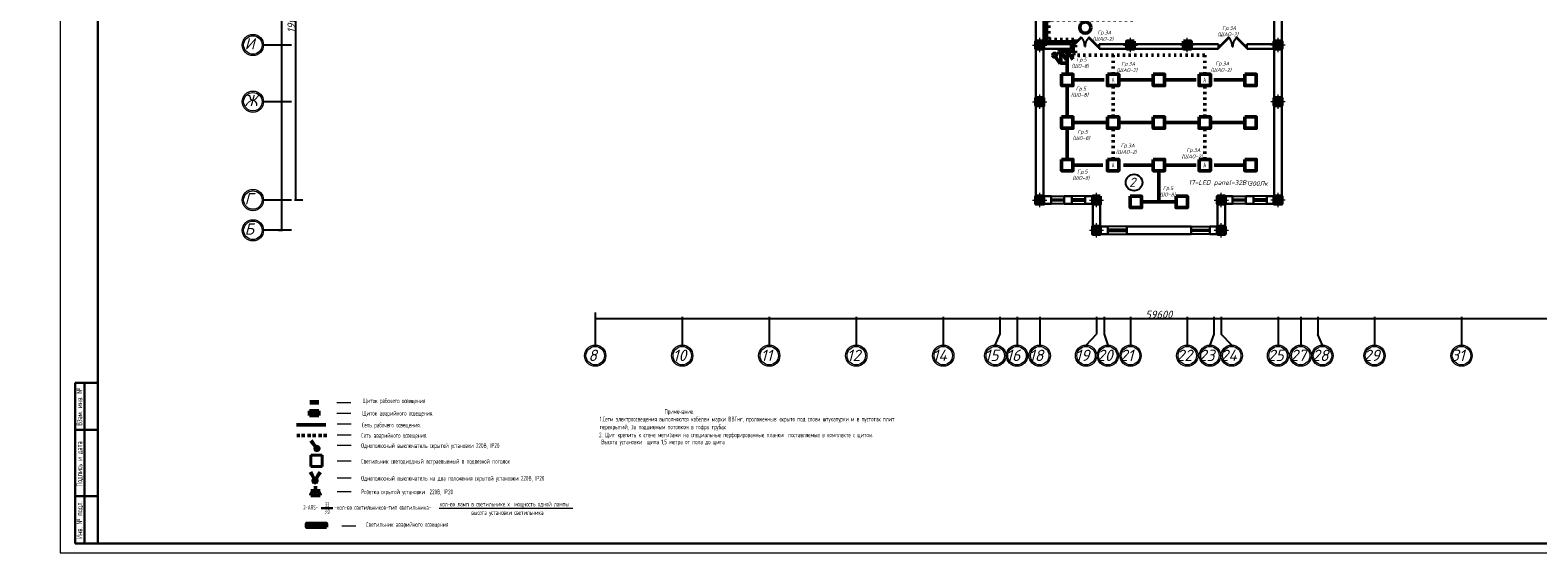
# Model space of a CAD drawing. Header units: millimetres. Extents: x 473009 to 2502882, y 456217 to 1153743.
# Tile 79 of 124: x 1800405 to 1880113, y 456592 to 484237. Entities that reach past the tile are written whole.
import ezdxf

# ---------------------------------------------------------------- set-up
doc = ezdxf.new("R2010")
doc.units = ezdxf.units.MM
doc.linetypes.add('ACAD_ISO03W100', pattern=[30, 12, -18])
doc.linetypes.add('DASHED2', pattern=[0.375, 0.25, -0.125])
doc.layers.add('kolonn', color=7, linetype='Continuous')
doc.layers.add('os', color=3, linetype='Continuous')
for name, color, linetype, lineweight in [('STR. Колонна', 1, 'Continuous', 30), ('STR. Таблицы(Tables).0', 7, 'Continuous', 20), ('STR. Штамп.0', 7, 'Continuous', 20), ('Эл.освещ.', 7, 'Continuous', 50), ('Электрика', 1, 'Continuous', 50), ('ЭЛЕКТРООСВЕЩЕНИЕ', 7, 'Continuous', 50), ('ЭМ', 240, 'Continuous', 20), ('ЭО', 2, 'Continuous', 40)]:
    doc.layers.add(name, color=color, linetype=linetype, lineweight=lineweight)
doc.styles.add('SPDS', font='spds.shx', dxfattribs={"width": 0.8, "height": 250})
doc.styles.add('SPDS1', font='spds.shx', dxfattribs={"width": 0.8})
doc.styles.get("Standard").update_dxf_attribs({"font": 'isocpeui.ttf'})
doc.styles.add('ГОСТ 300', font='isocpeui.ttf', dxfattribs={"height": 250})
doc.dimstyles.new('ISO-25', dxfattribs={"dimtxt": 400, "dimasz": 100, "dimexe": 50, "dimexo": 50, "dimgap": 20, "dimtad": 1, "dimdec": 0, "dimtxsty": 'Standard', "dimblk": 'ARCHTICK', "dimcen": 20, "dimclrd": 1, "dimclre": 1, "dimadec": 0, "dimazin": 0, "dimtfac": 1, "dimtdec": 0, "dimtmove": 0, "dimatfit": 3, "dimldrblk": 'ARCHTICK', "dimfxl": 1, "dimarcsym": 0})

# ---------------------------------------------------------------- blocks, each defined once
blk = doc.blocks.new('jfgjhsdf')
blk.add_hatch(color=1).paths.add_polyline_path([(-593, 731), (-637, 687), (0, 50), (44, 94)])
at = {"color": 1}
for p, q in [((0, 1000), (0, 950)), ((0, 50), (0, 0))]:
    blk.add_line(p, q, dxfattribs=at)
blk.add_lwpolyline([(0, 50), (-637, 687), (-593, 731), (44, 94), (0, 50)], dxfattribs=at)
blk.add_arc((-33, 130), 821, 87.66201, 132.91472, dxfattribs=at)
blk = doc.blocks.new('ghsdd')
at = {"ltscale": 50}
h = blk.add_hatch(color=256, dxfattribs=at)
h.paths.add_polyline_path([(0, 200), (-200, 200), (-200, 0), (0, 0)])
h.paths.add_polyline_path([(200, 0), (200, 200), (0, 200), (0, 0)])
h.paths.add_polyline_path([(0, 0), (-200, 0), (-200, -200), (0, -200)])
h.paths.add_polyline_path([(0, 0), (0, -200), (200, -200), (200, 0)])
at = {"lineweight": 0}
for p, q in [((0, -374), (0, 374)), ((-374, 0), (374, 0))]:
    blk.add_line(p, q, dxfattribs=at)
at = {"lineweight": 50, "ltscale": 50}
blk.add_lwpolyline([(200, 200), (200, -200), (-200, -200), (-200, 200), (200, 200)], dxfattribs=at)
blk = doc.blocks.new('_ArchTick')
at = {"color": 0, "linetype": 'ByBlock', "const_width": 0.15}
blk.add_lwpolyline([(-0.5, -0.5), (0.5, 0.5)], dxfattribs=at)
blk = doc.blocks.new('*D56')
at = {"color": 1, "lineweight": -2, "transparency": 16777216}
for p, q in [((1830278, 469297), (1830278, 468930)), ((1830278, 468980), (1889878, 468980)), ((1889878, 469297), (1889878, 468930))]:
    blk.add_line(p, q, dxfattribs=at)
at = {"layer": 'Defpoints', "color": 0, "lineweight": 50, "transparency": 16777216}
for p in [(1830278, 469347), (1889878, 469347), (1889878, 468980)]:
    blk.add_point(p, dxfattribs=at)
at = {"color": 1, "lineweight": -2, "transparency": 16777216, "xscale": 100, "yscale": 100, "zscale": 100, "rotation": 180}
blk.add_blockref('_ArchTick', (1830278, 468980), dxfattribs=at)
at = {"color": 1, "lineweight": -2, "transparency": 16777216, "xscale": 100, "yscale": 100, "zscale": 100}
blk.add_blockref('_ArchTick', (1889878, 468980), dxfattribs=at)
at = {"color": 0, "transparency": 16777216, "insert": (1860078, 469200), "char_height": 400, "attachment_point": 5}
blk.add_mtext('59600', dxfattribs=at)
blk = doc.blocks.new('*D59')
at = {"color": 1, "lineweight": -2, "transparency": 16777216}
for p, q in [((1814840, 494251), (1814377, 494251)), ((1814427, 494251), (1814427, 475251)), ((1814816, 475251), (1814377, 475251))]:
    blk.add_line(p, q, dxfattribs=at)
at = {"layer": 'Defpoints', "color": 0, "lineweight": 50, "transparency": 16777216}
for p in [(1814890, 494251), (1814427, 475251), (1814866, 475251)]:
    blk.add_point(p, dxfattribs=at)
at = {"color": 1, "lineweight": -2, "transparency": 16777216, "xscale": 100, "yscale": 100, "zscale": 100}
for p, rotation in [((1814427, 494251), 90), ((1814427, 475251), 270)]:
    blk.add_blockref('_ArchTick', p, dxfattribs=dict(at, rotation=rotation))
at = {"color": 0, "transparency": 16777216, "insert": (1814207, 484751), "char_height": 400, "attachment_point": 5, "rotation": 90}
blk.add_mtext('19000', dxfattribs=at)
blk = doc.blocks.new('*D60')
at = {"color": 1, "lineweight": -2, "transparency": 16777216}
for p, q in [((1813535, 527966), (1813753, 527966)), ((1813703, 473651), (1813703, 527966)), ((1813535, 473651), (1813753, 473651))]:
    blk.add_line(p, q, dxfattribs=at)
at = {"layer": 'Defpoints', "color": 0, "lineweight": 50, "transparency": 16777216}
for p in [(1813485, 527966), (1813703, 527966), (1813485, 473651)]:
    blk.add_point(p, dxfattribs=at)
at = {"color": 1, "lineweight": -2, "transparency": 16777216, "xscale": 100, "yscale": 100, "zscale": 100}
for p, rotation in [((1813703, 527966), 90), ((1813703, 473651), 270)]:
    blk.add_blockref('_ArchTick', p, dxfattribs=dict(at, rotation=rotation))
at = {"color": 0, "transparency": 16777216, "insert": (1813483, 500808), "char_height": 400, "attachment_point": 5, "rotation": 90}
blk.add_mtext('54315', dxfattribs=at)
blk = doc.blocks.new('*U5')
at = {"layer": 'ЭМ', "color": 1, "lineweight": 50}
for p, q in [((-304, 334), (-131, 434)), ((-47, 88), (-218, 384))]:
    blk.add_line(p, q, dxfattribs=at)
blk.add_circle((0, 0), 100, dxfattribs=at)
blk = doc.blocks.new('*U6')
at = {"layer": 'ЭМ', "color": 1, "lineweight": 50}
for p, q in [((-304, 334), (-131, 434)), ((-47, 88), (-218, 384)), ((47, 88), (218, 384)), ((304, 334), (131, 434))]:
    blk.add_line(p, q, dxfattribs=at)
blk.add_circle((0, 0), 100, dxfattribs=at)
blk = doc.blocks.new('розетка')
at = {"layer": 'Электрика', "ltscale": 20}
for p, q in [((0, 250), (0, -250)), ((0, 0), (500, 0)), ((250, 250), (250, -250))]:
    blk.add_line(p, q, dxfattribs=at)
blk.add_arc((0, 0), 250, 270, 90, dxfattribs=at)
blk = doc.blocks.new('макс')
at = {"layer": 'ЭО'}
for p, q in [((144945, -289583), (145545, -289583)), ((144945, -290183), (144945, -289583)), ((145545, -289583), (145545, -290183)), ((145545, -290183), (144945, -290183))]:
    blk.add_line(p, q, dxfattribs=at)
blk = doc.blocks.new('1231234431252433')
at = {"layer": 'ЭМ', "color": 0, "lineweight": 30, "ltscale": 0.5}
for p, q in [((289242, 196022), (288042, 196022)), ((288042, 187522), (288042, 196022)), ((288542, 187522), (288542, 196022)), ((289242, 193522), (288042, 193522)), ((289242, 190022), (288042, 190022)), ((289242, 187522), (288042, 187522))]:
    blk.add_line(p, q, dxfattribs=at)
at = {"layer": 'ЭМ', "color": 0, "lineweight": 20, "ltscale": 0.5}
blk.add_lwpolyline([(287242, 187022), (413342, 187022), (413342, 269622), (287242, 269622)], close=True, dxfattribs=at)
at = {"layer": 'ЭМ', "color": 0, "lineweight": 30, "ltscale": 0.5}
blk.add_lwpolyline([(289242, 187522), (412842, 187522), (412842, 269122), (289242, 269122)], close=True, dxfattribs=at)
at = {"layer": 'ЭМ', "color": 0, "lineweight": 25, "ltscale": 100, "char_height": 300, "attachment_point": 2, "rotation": 90, "style": 'SPDS'}
for s, insert, width in [('Взам. инв. №', (288114, 194750), 3195.67), ('Подпись и дата', (288117, 191724), 4339.48), ('Инв. № подл.', (288117, 188754), 4141.5)]:
    blk.add_mtext(s, dxfattribs=dict(at, insert=insert, width=width))

msp = doc.modelspace()

# ---------------------------------------------------------------- hatches: boundary and pattern name
at = {"layer": 'Электрика', "ltscale": 20}
h = msp.add_hatch(color=256, dxfattribs=at)
h.dxf.hatch_style = 1
h.paths.add_polyline_path([(1815675.1, 464422.3), (1815675.1, 464672.3), (1815175.1, 464672.3), (1815175.1, 464422.3)])

# ---------------------------------------------------------------- linework, layer by layer
at = {"lineweight": 30}
for p, q in [((1853578.4, 475050.9), (1853578.4, 484900.9)), ((1853978.4, 483500.9), (1853978.4, 484900.9)), ((1866178.4, 483500.9), (1866178.4, 484900.9)), ((1866578.4, 475050.9), (1866578.4, 484900.9)), ((1853978.4, 483500.9), (1855428.4, 483500.9)), ((1853978.4, 475450.9), (1853978.4, 483250.9)), ((1853978.4, 483250.9), (1855428.4, 483250.9)), ((1855428.4, 483250.9), (1855428.4, 483500.9)), ((1856928.4, 483250.9), (1856928.4, 483500.9)), ((1856928.4, 483500.9), (1858378.4, 483500.9)), ((1856928.4, 483250.9), (1863228.4, 483250.9)), ((1858378.4, 483650.9), (1858778.4, 483650.9)), ((1858378.4, 483650.9), (1858378.4, 483500.9)), ((1858778.4, 483650.9), (1858778.4, 483500.9)), ((1858778.4, 483500.9), (1861378.4, 483500.9)), ((1861378.4, 483650.9), (1861778.4, 483650.9)), ((1861378.4, 483650.9), (1861378.4, 483500.9)), ((1861778.4, 483650.9), (1861778.4, 483500.9)), ((1861778.4, 483500.9), (1863228.4, 483500.9)), ((1863228.4, 483250.9), (1863228.4, 483500.9)), ((1864728.4, 483250.9), (1864728.4, 483500.9)), ((1864728.4, 483500.9), (1866178.4, 483500.9)), ((1864728.4, 483250.9), (1866178.4, 483250.9)), ((1866178.4, 475450.9), (1866178.4, 483250.9)), ((1853978.4, 475450.9), (1854378.4, 475450.9)), ((1854378.4, 475450.9), (1854378.4, 475050.9)), ((1855078.4, 475450.9), (1855078.4, 475050.9)), ((1855078.4, 475450.9), (1855478.4, 475450.9)), ((1855478.4, 475450.9), (1855478.4, 475050.9)), ((1856178.4, 475450.9), (1856178.4, 475050.9)), ((1856178.4, 475450.9), (1856978.4, 475450.9)), ((1856978.4, 475450.9), (1856978.4, 473850.9)), ((1863178.4, 475450.9), (1863178.4, 473850.9)), ((1863978.4, 475450.9), (1863178.4, 475450.9)), ((1863978.4, 475450.9), (1863978.4, 475050.9)), ((1865078.4, 475450.9), (1864678.4, 475450.9)), ((1864678.4, 475450.9), (1864678.4, 475050.9)), ((1865078.4, 475450.9), (1865078.4, 475050.9)), ((1865778.4, 475450.9), (1865778.4, 475050.9)), ((1866178.4, 475450.9), (1865778.4, 475450.9)), ((1853578.4, 475050.9), (1854378.4, 475050.9)), ((1855078.4, 475050.9), (1855478.4, 475050.9)), ((1856178.4, 475050.9), (1856578.4, 475050.9)), ((1856578.4, 475050.9), (1856578.4, 473450.9)), ((1863578.4, 475050.9), (1863578.4, 473450.9)), ((1863978.4, 475050.9), (1863578.4, 475050.9)), ((1865078.4, 475050.9), (1864678.4, 475050.9)), ((1866578.4, 475050.9), (1865778.4, 475050.9)), ((1856978.4, 473850.9), (1857378.4, 473850.9)), ((1857378.4, 473850.9), (1857378.4, 473450.9)), ((1858378.4, 473850.9), (1858378.4, 473450.9)), ((1858378.4, 473850.9), (1861778.4, 473850.9)), ((1861778.4, 473850.9), (1861778.4, 473450.9)), ((1862778.4, 473850.9), (1862778.4, 473450.9)), ((1862778.4, 473850.9), (1863178.4, 473850.9)), ((1856578.4, 473450.9), (1857378.4, 473450.9)), ((1858378.4, 473450.9), (1861778.4, 473450.9)), ((1862778.4, 473450.9), (1863578.4, 473450.9))]:
    msp.add_line(p, q, dxfattribs=at)
at = {"color": 1}
for p, q in [((1854378.4, 475450.9), (1855078.4, 475450.9)), ((1854378.4, 475290.9), (1855078.4, 475290.9)), ((1855078.4, 475210.9), (1854378.4, 475210.9)), ((1856178.4, 475450.9), (1855478.4, 475450.9)), ((1856178.4, 475290.9), (1855478.4, 475290.9)), ((1855478.4, 475210.9), (1856178.4, 475210.9)), ((1863978.4, 475450.9), (1864678.4, 475450.9)), ((1863978.4, 475290.9), (1864678.4, 475290.9)), ((1864678.4, 475210.9), (1863978.4, 475210.9)), ((1865778.4, 475450.9), (1865078.4, 475450.9)), ((1865778.4, 475290.9), (1865078.4, 475290.9)), ((1865078.4, 475210.9), (1865778.4, 475210.9)), ((1855078.4, 475050.9), (1854378.4, 475050.9)), ((1855478.4, 475050.9), (1856178.4, 475050.9)), ((1864678.4, 475050.9), (1863978.4, 475050.9)), ((1865078.4, 475050.9), (1865778.4, 475050.9)), ((1858378.4, 473850.9), (1857378.4, 473850.9)), ((1858378.4, 473690.9), (1857378.4, 473690.9)), ((1857378.4, 473610.9), (1858378.4, 473610.9)), ((1861778.4, 473850.9), (1862778.4, 473850.9)), ((1861778.4, 473690.9), (1862778.4, 473690.9)), ((1862778.4, 473610.9), (1861778.4, 473610.9)), ((1857378.4, 473450.9), (1858378.4, 473450.9)), ((1862778.4, 473450.9), (1861778.4, 473450.9))]:
    msp.add_line(p, q, dxfattribs=at)
at = {"color": 3, "linetype": 'ACAD_ISO03W100', "lineweight": 50, "ltscale": 10}
for points in [[(1860203.4, 496118.7), (1860203.4, 497344.4), (1859028.4, 497344.4), (1859028.4, 487792.5), (1858703.4, 487792.5), (1858703.4, 484778.3), (1854257.2, 484778.3), (1854257.2, 483750.9), (1855678.4, 483750.9), (1855678.4, 483000.9), (1854692.1, 483000.9)], [(1854644.2, 482968), (1854692.1, 483000.9)], [(1862500.3, 481900.9), (1862500.3, 482911.2), (1854661.9, 482911.2)], [(1857656.4, 481900.9), (1857656.4, 482911.2)], [(1857656.4, 479650.9), (1857656.4, 481300.9)], [(1862500.3, 479650.9), (1862500.3, 481300.9)], [(1857656.4, 477400.9), (1857656.4, 479050.9)], [(1862500.3, 477400.9), (1862500.3, 479050.9)]]:
    msp.add_lwpolyline(points, dxfattribs=at)
at = {"color": 1, "lineweight": 50}
for points in [[(1858903.4, 492875.9), (1858903.4, 487917.5), (1858578.4, 487917.5), (1858578.4, 484903.3), (1854132.2, 484903.3), (1854132.2, 483625.9), (1855553.4, 483625.9), (1855553.4, 483125.9), (1855334.4, 483125.9)], [(1854992.6, 483125.9), (1855134.4, 483125.9)], [(1854892.6, 483025.9), (1854892.6, 482495.1), (1855234.4, 482495.1)], [(1855234.4, 483025.9), (1855234.4, 481900.9)], [(1854934.4, 481900.9), (1854934.4, 481300.9), (1855534.4, 481300.9), (1855534.4, 481900.9), (1854934.4, 481900.9)], [(1855534.4, 481600.9), (1857183.8, 481600.9)], [(1857356.4, 481900.9), (1857356.4, 481300.9), (1857956.4, 481300.9), (1857956.4, 481900.9), (1857356.4, 481900.9)], [(1858052.4, 481600.9), (1859778.4, 481600.9)], [(1859778.4, 481900.9), (1859778.4, 481300.9), (1860378.4, 481300.9), (1860378.4, 481900.9), (1859778.4, 481900.9)], [(1860378.4, 481600.9), (1862048.8, 481600.9)], [(1862200.3, 481900.9), (1862200.3, 481300.9), (1862800.3, 481300.9), (1862800.3, 481900.9), (1862200.3, 481900.9)], [(1862979.8, 481600.9), (1864622.3, 481600.9)], [(1864622.3, 481900.9), (1864622.3, 481300.9), (1865222.3, 481300.9), (1865222.3, 481900.9), (1864622.3, 481900.9)], [(1855234.4, 479650.9), (1855234.4, 481300.9)], [(1854934.4, 479650.9), (1854934.4, 479050.9), (1855534.4, 479050.9), (1855534.4, 479650.9), (1854934.4, 479650.9)], [(1855234.4, 477400.9), (1855234.4, 479050.9)], [(1857356.4, 479350.9), (1855534.4, 479350.9)], [(1857356.4, 479650.9), (1857356.4, 479050.9), (1857956.4, 479050.9), (1857956.4, 479650.9), (1857356.4, 479650.9)], [(1859778.4, 479350.9), (1857956.4, 479350.9)], [(1859778.4, 479650.9), (1859778.4, 479050.9), (1860378.4, 479050.9), (1860378.4, 479650.9), (1859778.4, 479650.9)], [(1862200.3, 479350.9), (1860378.4, 479350.9)], [(1862200.3, 479650.9), (1862200.3, 479050.9), (1862800.3, 479050.9), (1862800.3, 479650.9), (1862200.3, 479650.9)], [(1864622.3, 479350.9), (1862800.3, 479350.9)], [(1864622.3, 479650.9), (1864622.3, 479050.9), (1865222.3, 479050.9), (1865222.3, 479650.9), (1864622.3, 479650.9)], [(1854934.4, 477400.9), (1854934.4, 476800.9), (1855534.4, 476800.9), (1855534.4, 477400.9), (1854934.4, 477400.9)], [(1857111.9, 477100.9), (1855534.4, 477100.9)], [(1857356.4, 477400.9), (1857356.4, 476800.9), (1857956.4, 476800.9), (1857956.4, 477400.9), (1857356.4, 477400.9)], [(1859778.4, 477100.9), (1858213, 477100.9)], [(1859778.4, 477400.9), (1859778.4, 476800.9), (1860378.4, 476800.9), (1860378.4, 477400.9), (1859778.4, 477400.9)], [(1860078.4, 475150.9), (1860078.4, 476800.9)], [(1862057.8, 477100.9), (1860378.4, 477100.9)], [(1862200.3, 477400.9), (1862200.3, 476800.9), (1862800.3, 476800.9), (1862800.3, 477400.9), (1862200.3, 477400.9)], [(1864622.3, 477100.9), (1862999.7, 477100.9)], [(1864622.3, 477400.9), (1864622.3, 476800.9), (1865222.3, 476800.9), (1865222.3, 477400.9), (1864622.3, 477400.9)], [(1858567.4, 475450.9), (1858567.4, 474850.9), (1859167.4, 474850.9), (1859167.4, 475450.9), (1858567.4, 475450.9)], [(1860989.3, 475150.9), (1859167.4, 475150.9)], [(1860989.3, 475450.9), (1860989.3, 474850.9), (1861589.3, 474850.9), (1861589.3, 475450.9), (1860989.3, 475450.9)]]:
    msp.add_lwpolyline(points, dxfattribs=at)
msp.add_circle((1856188.7, 484370.4), 298, dxfattribs=at)
at = {"color": 1}
msp.add_circle((1858766.8, 476176.7), 437, dxfattribs=at)
at = {"layer": 'os', "color": 0}
for p, q in [((1814228.4, 483450.9), (1812742.5, 483450.9)), ((1814228.4, 480450.9), (1812742.5, 480450.9)), ((1814228.4, 475250.9), (1812742.5, 475250.9)), ((1814228.4, 473650.9), (1812742.5, 473650.9)), ((1830278.4, 469083.5), (1830278.4, 467583.5)), ((1834878.4, 469083.5), (1834878.4, 467583.5)), ((1839478.4, 469083.5), (1839478.4, 467583.5)), ((1844078.4, 469083.5), (1844078.4, 467583.5)), ((1848678.4, 469083.5), (1848678.4, 467583.5)), ((1851678.4, 469083.5), (1851678.4, 468143.5)), ((1852578.4, 469083.5), (1852578.4, 467583.5)), ((1853778.4, 469083.5), (1853778.4, 467583.5)), ((1856778.4, 469083.5), (1856778.4, 468164.9)), ((1857178.4, 469083.5), (1857178.4, 468164.9)), ((1858578.4, 469083.5), (1858578.4, 467583.5)), ((1861578.4, 469083.5), (1861578.4, 467583.5)), ((1862978.4, 469083.5), (1862978.4, 468164.9)), ((1863378.4, 469083.5), (1863378.4, 468164.9)), ((1866378.4, 469083.5), (1866378.4, 467583.5)), ((1867578.4, 469083.5), (1867578.4, 467583.5)), ((1868478.4, 469083.5), (1868478.4, 468143.5)), ((1871478.4, 469083.5), (1871478.4, 467583.5)), ((1876078.4, 469083.5), (1876078.4, 467583.5)), ((1851428.4, 467583.5), (1851678.4, 468143.5)), ((1868728.4, 467583.5), (1868478.4, 468143.5))]:
    msp.add_line(p, q, dxfattribs=at)
for points in [[(1856228.4, 467583.5), (1856778.4, 468164.9)], [(1857178.4, 468164.9), (1857378.4, 467583.5)], [(1862978.4, 468164.9), (1862778.4, 467583.5)], [(1863928.4, 467583.5), (1863378.4, 468164.9)]]:
    msp.add_lwpolyline(points, dxfattribs=at)
at = {"layer": 'os', "color": 0, "lineweight": 0}
for centre, radius in [((1812180, 483450.9), 562.5), ((1812180, 483450.9), 487.5), ((1812180, 480450.9), 562.5), ((1812180, 480450.9), 487.5), ((1812180, 475250.9), 562.5), ((1812180, 475250.9), 487.5), ((1812180, 473650.9), 562.5), ((1812180, 473650.9), 487.5), ((1830278.4, 467021), 562.5), ((1830278.4, 467021), 487.5), ((1834878.4, 467021), 562.5), ((1834878.4, 467021), 487.5), ((1839478.4, 467021), 562.5), ((1839478.4, 467021), 487.5), ((1844078.4, 467021), 562.5), ((1844078.4, 467021), 487.5), ((1848678.4, 467021), 562.5), ((1848678.4, 467021), 487.5), ((1851428.4, 467021), 562.5), ((1851428.4, 467021), 487.5), ((1852578.4, 467021), 562.5), ((1852578.4, 467021), 487.5), ((1853778.4, 467021), 562.5), ((1853778.4, 467021), 487.5), ((1856228.4, 467021), 562.5), ((1856228.4, 467021), 487.5), ((1857378.4, 467021), 562.5), ((1857378.4, 467021), 487.5), ((1858578.4, 467021), 562.5), ((1858578.4, 467021), 487.5), ((1861578.4, 467021), 562.5), ((1861578.4, 467021), 487.5), ((1862778.4, 467021), 562.5), ((1862778.4, 467021), 487.5), ((1863928.4, 467021), 562.5), ((1863928.4, 467021), 487.5), ((1866378.4, 467021), 562.5), ((1866378.4, 467021), 487.5), ((1867578.4, 467021), 562.5), ((1867578.4, 467021), 487.5), ((1868728.4, 467021), 562.5), ((1868728.4, 467021), 487.5), ((1871478.4, 467021), 562.5), ((1871478.4, 467021), 487.5), ((1876078.4, 467021), 562.5), ((1876078.4, 467021), 487.5)]:
    msp.add_circle(centre, radius, dxfattribs=at)
at = {"layer": 'STR. Штамп.0', "color": 7, "lineweight": 20}
msp.add_line((1822025.9, 458958.1), (1829088.2, 458958.1), dxfattribs=at)
at = {"layer": 'Эл.освещ.'}
msp.add_line((1814494.6, 463365.6), (1816038.1, 463365.6), dxfattribs=at)
at = {"layer": 'Эл.освещ.', "color": 3, "linetype": 'DASHED2', "ltscale": 700}
for p, q in [((1814933, 462799), (1814492.1, 462799)), ((1815508.9, 462799), (1815068, 462799)), ((1816086, 462799), (1815645.2, 462799))]:
    msp.add_line(p, q, dxfattribs=at)
at = {"layer": 'Электрика', "color": 122, "ltscale": 20}
for p, q in [((1815174.8, 463861.7), (1815174.8, 464111.7)), ((1815674.8, 464111.7), (1815174.8, 464111.7)), ((1815674.8, 464111.7), (1815174.8, 463861.7)), ((1815174.8, 464111.7), (1815674.8, 463861.7)), ((1815674.8, 464111.7), (1815674.8, 463861.7)), ((1815674.8, 463861.7), (1815174.8, 463861.7))]:
    msp.add_line(p, q, dxfattribs=at)
at = {"layer": 'ЭЛЕКТРООСВЕЩЕНИЕ', "color": 7, "lineweight": 20}
for p, q in [((1816615.5, 464544.6), (1817354, 464544.6)), ((1816615.5, 463973.9), (1817354, 463973.9)), ((1816634.4, 463411.5), (1817372.9, 463411.5)), ((1816634.4, 462829), (1817372.9, 462829)), ((1816634.4, 462289.5), (1817372.9, 462289.5)), ((1816634.4, 461458.1), (1817372.9, 461458.1)), ((1816634.4, 460560.7), (1817372.9, 460560.7)), ((1816634.4, 459844.5), (1817372.9, 459844.5)), ((1816887.9, 458016.2), (1817626.4, 458016.2))]:
    msp.add_line(p, q, dxfattribs=at)
at = {"layer": 'ЭО', "lineweight": 30}
msp.add_line((1815793.5, 458963.5), (1816407.5, 458963.5), dxfattribs=at)
at = {"layer": 'ЭО', "color": 1, "lineweight": 50}
msp.add_lwpolyline([(1816066.9, 457949.6), (1815022.5, 457949.6), (1815022.5, 458148.4), (1816066.9, 458148.4)], close=True, dxfattribs=at)

# ---------------------------------------------------------------- block references
at = {"lineweight": 50}
msp.add_blockref('1231234431252433', (1514743.2, 269569.8), dxfattribs=at)
at = {"yscale": 0.7692307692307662, "zscale": 0.7692307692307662}
for p, xscale, rotation in [((1855428.4, 483375.9), 0.7692307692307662, 270), ((1856928.4, 483375.9), -0.7692307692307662, 90), ((1863228.4, 483375.9), 0.7692307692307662, 270), ((1864728.4, 483375.9), -0.7692307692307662, 90)]:
    msp.add_blockref('jfgjhsdf', p, dxfattribs=dict(at, xscale=xscale, rotation=rotation))
at = {"layer": 'kolonn'}
for p in [(1853778.4, 483450.9), (1858578.4, 483450.9), (1853778.4, 480450.9), (1853778.4, 475250.9), (1856778.4, 475250.9), (1863378.4, 475250.9), (1856778.4, 473650.9), (1863378.4, 473650.9)]:
    msp.add_blockref('ghsdd', p, dxfattribs=at)
at = {"layer": 'kolonn', "xscale": -1}
for p in [(1861578.4, 483450.9), (1866378.4, 483450.9), (1866378.4, 480450.9), (1866378.4, 475250.9)]:
    msp.add_blockref('ghsdd', p, dxfattribs=at)
at = {"layer": 'STR. Колонна', "lineweight": 50, "xscale": -1, "rotation": 244.2238854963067}
for p in [(1854561.9, 482911.2), (1854892.6, 483125.9), (1855234.4, 483125.9)]:
    msp.add_blockref('*U5', p, dxfattribs=at)
at = {"layer": 'Эл.освещ.', "color": 7, "rotation": 358.3862217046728}
msp.add_blockref('*U6', (1815464.1, 460410.7), dxfattribs=at)
at = {"layer": 'Электрика', "xscale": -1, "rotation": 270}
msp.add_blockref('розетка', (1815490.6, 459621.8), dxfattribs=at)
at = {"layer": 'ЭО', "xscale": -1, "rotation": 67.22100112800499}
msp.add_blockref('*U5', (1815573.1, 462109.7), dxfattribs=at)
at = {"layer": 'ЭО', "xscale": -1}
msp.add_blockref('макс', (1960796.2, 751334), dxfattribs=at)

# ---------------------------------------------------------------- texts
at = {"ltscale": 50}
for s, p in [('И', (1811744.9, 483217.3)), ('Ж', (1811744.9, 480217.3)), ('Г', (1811744.9, 475017.3)), ('Б', (1811744.9, 473417.3)), ('8', (1829917.8, 466737.3)), ('10', (1834386, 466737.3)), ('11', (1839033.7, 466737.3)), ('12', (1843587.3, 466737.3)), ('14', (1848115.9, 466737.3)), ('15', (1850865.9, 466737.3)), ('16', (1852015.9, 466737.3)), ('18', (1853215.9, 466737.3)), ('19', (1855665.9, 466737.3)), ('20', (1856815.9, 466737.3)), ('21', (1858015.9, 466737.3)), ('22', (1861015.9, 466737.3)), ('23', (1862188.7, 466737.3)), ('24', (1863338.7, 466737.3)), ('25', (1865834.4, 466737.3)), ('27', (1867034.4, 466737.3)), ('28', (1868184.4, 466737.3)), ('29', (1870905.6, 466737.3)), ('31', (1875521.1, 466737.3))]:
    msp.add_text(s, height=600, dxfattribs=at).set_placement(p)
at = {"color": 1}
msp.add_text('2', height=500, dxfattribs=at).set_placement((1858500.4, 475937.1))
at = {"color": 7, "ltscale": 2, "insert": (513015.9, 476034.8), "char_height": 250, "width": 17719.705, "attachment_point": 4, "line_spacing_factor": 1.44, "style": 'SPDS1'}
msp.add_mtext('\\pi7954.85267;{\\L\\C256;Общие данные\\P\\pi0;\\l    1.Настоящий проект электроосвещения и электрооборудования здания выполнен на основании следующих исходных данных разделов: АР, ОВ, ОС, ТХ. \\PВРУ-1- Ру =116,2кВт; \\P             Рр =98,7кВт.\\P    2.Проектом предусмотрено рабочее (общее, местное) ремонтное и аварийное освещение.\\P    3.Общее рабочее освещение предусматривается стационарными светодиодными светильниками. Выбор типа светильников производился в соответствии с назначением помещений, характеристикой среды и требованиями архитектурного оформления.\\P   4.Освещенность помещений принята согласно нормам и правилам КМК2.01.05-98.\\P   5.Управление рабочим освещением осуществляется выключателями, установленными по месту в помещениях .\\P   6.Аварийное освещение предусматривается по линиям проходов и выходов из здания. Светильники аварийного освещения выделяются из числа светильников общего рабочего освещения и питаются от сети аварийного освещения.\\P   7.Включение светильников общего и аварийного освещения раздельное.\\P  8.Групповая осветительная сеть выполняется кабелем марки ВВГнг-0,66  в ПВХ гофротрубе за подвесным потолком, в плитах перекрытий.   \\P     9.Силовыми электроприемниками являются  технологическое,  сантехническое оборудование. Номинальная мощность установленных электроприемников принята в соответствии с заданиями технологической, вентиляционной частей проекта. \\PРасчетная мощность силовых электроприемников определена методом коэффициентов спроса по характерным группам электроприемников (на основании рекомендаций КМК). . Отключение общей вентиляции при пожаре осуществляется поступлением сигнала на магнитный пускатель "МП".\\P     10.Силовая распределительная сеть выполняется кабелем ВВГнг, проложенная за подвесным потолком в ПВХ гофротрубе и скрыто в ПВХ трубе под слоем штукатурки. \\P     11.Силовые распределительные пункты приняты с автоматическими выключателями на отходящих линиях. Щиты принять навесными. В качестве главного распределительного щита принята панель ПР. Магистральные сети выполняются кабелем марки ВВГнг, проложенные в гофрированных трубах ПВХ, на скобах.\\P    12.Для защиты от поражения электрическим током предусматривается следующие виды заземления :\\P     Заземление всех корпусов электроприемников выполняется в однофазной сети третьим  заземляющим проводом,в трехфазной-пятым заземляющим проводом.\\PВ проекте принята система заземления TN-S. Ввод в здание должен быть предусмотрен пятижильным кабелем. Пятая жила соединяется с заземленной нейтралью источника.\\P    13. Опасные зоны на объекте отсутствуют\\C5;.\\P    }14. {\\C256;Монтаж выполнить в соответствии с ПУЭ и КМК3.05.06-97.}', dxfattribs=at)
at = {"width": 6377.27, "attachment_point": 5, "style": 'ГОСТ 300'}
for s, insert, char_height in [(' Гр.3A\\P(ШAО-2)', (1857126.4, 483933.2), 200), (' Гр.3A\\P(ШAО-2)', (1863724.4, 484174.3), 200), (' Гр.5\\P(ШО-8)', (1855917.6, 482503.4), 200), (' Гр.3A\\P(ШAО-2)', (1858388.5, 482279.8), 200), (' Гр.3A\\P(ШAО-2)', (1863362.3, 482295), 200), (' Гр.5\\P(ШО-8)', (1855887, 480969.9), 200), (' Гр.5\\P(ШО-8)', (1855976.2, 478687.1), 200), (' Гр.3A\\P(ШAО-2)', (1858358.2, 477958.7), 200), (' Гр.3A\\P(ШAО-2)', (1861835.4, 477716.9), 200), (' Гр.5\\P(ШО-8)', (1855962.5, 476577.6), 200), (' Гр.5\\P(ШО-8)', (1860491.5, 475698.5), 200), ('17-LED panel-32Вт\\P ', (1863268, 475934.3), 250)]:
    msp.add_mtext(s, dxfattribs=dict(at, insert=insert, char_height=char_height))
at = {"insert": (1865329.6, 476125.3), "char_height": 250, "width": 6377.27, "attachment_point": 5, "rotation": 0.409271, "style": 'ГОСТ 300'}
msp.add_mtext('300Лк', dxfattribs=at)
at = {"layer": 'STR. Таблицы(Tables).0', "color": 7, "lineweight": 30, "ltscale": 50, "style": 'SPDS', "width": 0.8}
for s, p in [('2. Щит крепить к стене метизами на специальные перфорированные планки  поставляемые в комплекте с щитом.', (1830479.4, 462707.6)), (' Высота установки  щита 1,5 метра от пола до щита ', (1830479.4, 462336.8))]:
    msp.add_text(s, height=250, dxfattribs=at).set_placement(p)
at = {"layer": 'STR. Штамп.0', "color": 7, "lineweight": 30, "style": 'SPDS', "width": 0.8}
for s, p in [('Щиток рабочего освещения', (1817974, 464511.7)), ('Щиток аварийного освещения.', (1817957.5, 463851.2)), ('Сеть рабочего освещения.', (1817941, 463229.6)), ('1.Сети электроосвещения выполняются кабелем марки ВВГнг, проложенные: скрыто под слоем штукатурки и в пустотах плит', (1830519.4, 463544)), ('перекрытий, за подшивным потолком в гофра трубах', (1830519.4, 463129.1)), ('Сеть аварийного освещения.', (1817908, 462679.3)), ('Однополюсный выключатель скрытой установки 220В, IP20', (1817908, 462139.8)), ('Светильник светодиодный встраевыемый в подвесной потолок', (1817908, 461308.4)), ('Однополюсный выключатель на два положения скрытой установки 220В, IP20', (1817908, 460411)), ('Розетка скрытой установки  220В, IP20', (1817908, 459694.9)), ('кол-во ламп в светильнике х  мощность одной лампы', (1822069, 459046.8)), ('-кол-во светильников-тип светильника-', (1816491.2, 458869.4)), ('высота установки светильника', (1823733, 458598.4)), ('Светильник аварийного освещения', (1818161.5, 457970.8))]:
    msp.add_text(s, height=250, dxfattribs=at).set_placement(p)
at = {"layer": 'STR. Штамп.0', "color": 3, "lineweight": 30, "char_height": 250, "width": 6377.27, "attachment_point": 5, "style": 'SPDS'}
for insert in [(1857656.4, 481600.9), (1862500.3, 481600.9), (1857656.4, 477100.9), (1862500.3, 477100.9)]:
    msp.add_mtext('{\\W0.7;А}', dxfattribs=dict(at, insert=insert))
at = {"layer": 'STR. Штамп.0', "color": 7, "lineweight": 30, "insert": (1834724.2, 464035.3), "char_height": 250, "width": 7000, "attachment_point": 5, "style": 'SPDS'}
msp.add_mtext('Примечание.', dxfattribs=at)
at = {"layer": 'STR. Штамп.0', "color": 1, "lineweight": 30, "char_height": 250, "width": 6377.27, "attachment_point": 5, "style": 'SPDS'}
for s, insert in [('{\\W0.7;2-ARS-}', (1815235.2, 459001.3)), ('{\\W0.7;33}', (1816101.6, 459139.9)), ('{\\W0.7;3.0}', (1816101.6, 458788)), ('{\\C3;А}', (1815506.1, 458055.9))]:
    msp.add_mtext(s, dxfattribs=dict(at, insert=insert))

# ---------------------------------------------------------------- dimensions: what is measured, and where the dimension line sits
dim = msp.add_linear_dim(base=(1813703.3, 527965.9), p1=(1813485.5, 473650.9), p2=(1813485.5, 527965.9), angle=90, dimstyle='ISO-25')
dim.commit()
dim.dimension.update_dxf_attribs({"geometry": '*D60', "text_midpoint": (1813483.3, 500808.4)})
dim = msp.add_linear_dim(base=(1814427.1, 475250.9), p1=(1814890, 494250.9), p2=(1814865.9, 475250.9), angle=90, dimstyle='ISO-25', override={"dimtmove": 1})
dim.commit()
dim.dimension.update_dxf_attribs({"geometry": '*D59', "text_midpoint": (1814207.1, 484750.9)})
dim = msp.add_linear_dim(base=(1889878.4, 468980.5), p1=(1830278.4, 469347.4), p2=(1889878.4, 469347.4), dimstyle='ISO-25')
dim.commit()
dim.dimension.update_dxf_attribs({"geometry": '*D56', "text_midpoint": (1860078.4, 469200.5)})

doc.saveas('drawing.dxf')
